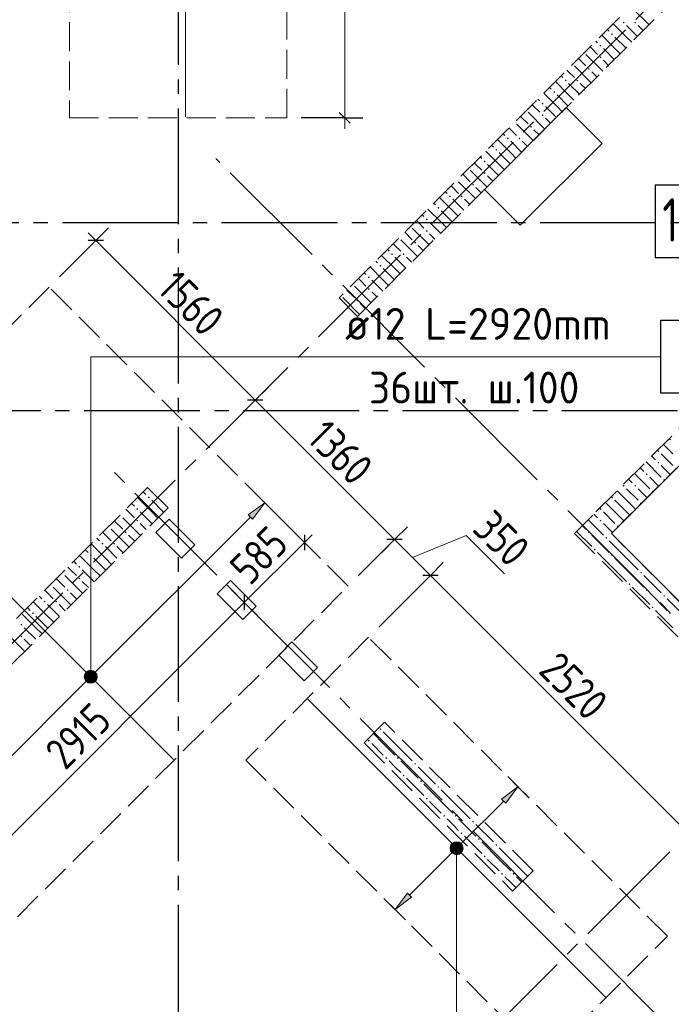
# Model space of a CAD drawing. Header units: millimetres. Extents: x 0 to 43617, y 0 to 59400.
# Tile 14 of 41: x 15229 to 19730, y 20432 to 27233. Entities that reach past the tile are written whole.
import ezdxf

# ---------------------------------------------------------------- set-up
doc = ezdxf.new("R2010")
doc.units = ezdxf.units.MM
doc.linetypes.add('______2', pattern=[270, 200, -70])
doc.linetypes.add('______5', pattern=[1100, 800, -100, 100, -100])
for name, color, linetype, lineweight in [('Standard', 7, 'Continuous', 25), ('ДОП Верх по Х', 7, 'Continuous', 25), ('ЖБ Пилон', 180, 'Continuous', 25), ('Оси', 40, '______5', 18), ('Позиционная метка номер позиции', 7, 'Continuous', 13), ('Примечания', 7, 'Continuous', 25)]:
    doc.layers.add(name, color=color, linetype=linetype, lineweight=lineweight)
doc.layers.add('ЖБ Перекрытие верхний уровень', color=7, linetype='Continuous', lineweight=25, true_color=0xe0e0ff)
doc.layers.add('ЖБ Стена верхний уровень', color=7, linetype='Continuous', lineweight=25, true_color=0x006e00)
doc.styles.add('GOST 2.304-81', font='txt')
doc.styles.add('ISOCPEUR', font='txt')

msp = doc.modelspace()

# ---------------------------------------------------------------- hatches: boundary and pattern name
at = {"layer": 'ДОП Верх по Х', "linetype": 'Continuous', "lineweight": 13, "transparency": 33554687}
for points in [[(16836.5, 23783.4), (16921.4, 23896.5), (16808.2, 23811.7)], [(15683.2, 22704), (15745.8, 22668), (15692.8, 22721)], [(15692.8, 22721), (15755.4, 22684.9), (15709.7, 22730.5)], [(15692.8, 22721), (15745.8, 22668), (15755.4, 22684.9)], [(15709.7, 22730.5), (15755.4, 22684.9), (15755.4, 22704)], [(15709.7, 22730.5), (15755.4, 22704), (15728.8, 22730.5)], [(15728.8, 22730.5), (15755.4, 22704), (15745.8, 22721)], [(15683.2, 22684.9), (15728.8, 22658.4), (15683.2, 22704)], [(15683.2, 22704), (15728.8, 22658.4), (15745.8, 22668)], [(15709.7, 22658.4), (15683.2, 22684.9), (15692.8, 22668)], [(15683.2, 22684.9), (15709.7, 22658.4), (15728.8, 22658.4)], [(18586.5, 21821.4), (18671.3, 21934.5), (18558.2, 21849.6)], [(18211, 21519.8), (18273.6, 21483.7), (18220.5, 21536.7)], [(18211, 21500.7), (18256.6, 21474.2), (18211, 21519.8)], [(18211, 21519.8), (18256.6, 21474.2), (18273.6, 21483.7)], [(18237.5, 21474.2), (18211, 21500.7), (18220.5, 21483.7)], [(18211, 21500.7), (18237.5, 21474.2), (18256.6, 21474.2)], [(18220.5, 21536.7), (18283.1, 21500.7), (18237.5, 21546.3)], [(18220.5, 21536.7), (18273.6, 21483.7), (18283.1, 21500.7)], [(18237.5, 21546.3), (18283.1, 21500.7), (18283.1, 21519.8)], [(18237.5, 21546.3), (18283.1, 21519.8), (18256.6, 21546.3)], [(18256.6, 21546.3), (18283.1, 21519.8), (18273.6, 21536.7)]]:
    msp.add_hatch(color=7, dxfattribs=at).paths.add_polyline_path(points)
msp.add_hatch(color=7, dxfattribs=at).paths.add_polyline_path([(17935.9, 21170.8), (17822.8, 21086), (17907.6, 21199.1)], flags=16)
at = {"layer": 'ЖБ Пилон', "linetype": 'Continuous', "lineweight": 18, "transparency": 33554687}
for points in [[(16114.5, 23933.1), (16121, 23939.6), (16127.5, 23933.1), (16121, 23926.6)], [(15925.5, 23815), (15927.5, 23813.1), (15921, 23806.6), (15919, 23808.5)], [(16034.5, 23853.1), (16040.9, 23859.6), (16047.4, 23853.1), (16040.9, 23846.6)], [(15845.5, 23735), (15847.4, 23733.1), (15840.9, 23726.6), (15839, 23728.5)], [(16034.5, 23773.1), (16040.9, 23779.6), (16047.4, 23773.1), (16040.9, 23766.6)], [(15954.4, 23693.1), (15960.9, 23699.6), (15967.4, 23693.1), (15960.9, 23686.6)], [(15794.5, 23613.1), (15801, 23619.6), (15807.5, 23613.1), (15801, 23606.6)], [(15874.5, 23613.1), (15881, 23619.6), (15887.5, 23613.1), (15881, 23606.6)], [(15714.5, 23533.1), (15721, 23539.6), (15727.5, 23533.1), (15721, 23526.6)], [(15525.5, 23415), (15527.5, 23413.1), (15521, 23406.6), (15519, 23408.5)], [(15634.5, 23453.1), (15640.9, 23459.6), (15647.4, 23453.1), (15640.9, 23446.6)], [(15445.5, 23335), (15447.4, 23333.1), (15440.9, 23326.6), (15439, 23328.5)], [(15634.5, 23373.1), (15640.9, 23379.6), (15647.4, 23373.1), (15640.9, 23366.6)], [(15554.4, 23293.1), (15560.9, 23299.6), (15567.4, 23293.1), (15560.9, 23286.6)], [(15394.5, 23213.1), (15401, 23219.6), (15407.5, 23213.1), (15401, 23206.6)], [(15474.5, 23213.1), (15481, 23219.6), (15487.5, 23213.1), (15481, 23206.6)], [(15314.5, 23133.1), (15321, 23139.6), (15327.5, 23133.1), (15321, 23126.6)], [(15234.5, 23053.1), (15240.9, 23059.6), (15247.4, 23053.1), (15240.9, 23046.6)], [(15234.5, 22973.1), (15240.9, 22979.6), (15247.4, 22973.1), (15240.9, 22966.6)], [(17714.5, 22333.1), (17721, 22339.6), (17727.5, 22333.1), (17721, 22326.6)], [(17634.5, 22253.1), (17640.9, 22259.6), (17647.4, 22253.1), (17640.9, 22246.6)], [(17914.5, 22213.1), (17915.4, 22214.1), (17921.9, 22207.6), (17921, 22206.6)], [(17754.4, 22133.1), (17760.9, 22139.6), (17767.4, 22133.1), (17760.9, 22126.6)], [(17834.5, 22133.1), (17840.9, 22139.6), (17847.4, 22133.1), (17840.9, 22126.6)], [(17954.4, 22093.1), (17960.9, 22099.6), (17967.4, 22093.1), (17960.9, 22086.6)], [(18074.5, 22053.1), (18075.4, 22054.1), (18081.9, 22047.6), (18081, 22046.6)], [(17874.5, 22013.1), (17881, 22019.6), (17887.5, 22013.1), (17881, 22006.6)], [(17994.5, 21973.1), (18001, 21979.6), (18007.5, 21973.1), (18001, 21966.6)], [(18114.5, 21933.1), (18121, 21939.6), (18127.5, 21933.1), (18121, 21926.6)], [(18034.5, 21853.1), (18040.9, 21859.6), (18047.4, 21853.1), (18040.9, 21846.6)], [(18314.5, 21813.1), (18315.4, 21814.1), (18321.9, 21807.6), (18321, 21806.6)], [(18154.4, 21733.1), (18160.9, 21739.6), (18167.4, 21733.1), (18160.9, 21726.6)], [(18234.5, 21733.1), (18240.9, 21739.6), (18247.4, 21733.1), (18240.9, 21726.6)], [(18354.4, 21693.1), (18360.9, 21699.6), (18367.4, 21693.1), (18360.9, 21686.6)], [(18474.5, 21653.1), (18475.4, 21654.1), (18481.9, 21647.6), (18481, 21646.6)], [(18274.5, 21613.1), (18281, 21619.6), (18287.5, 21613.1), (18281, 21606.6)], [(18394.5, 21573.1), (18401, 21579.6), (18407.5, 21573.1), (18401, 21566.6)], [(18514.5, 21533.1), (18521, 21539.6), (18527.4, 21533.1), (18521, 21526.6)], [(18434.5, 21453.1), (18440.9, 21459.6), (18447.4, 21453.1), (18440.9, 21446.6)], [(18714.5, 21413.1), (18715.4, 21414.1), (18721.9, 21407.6), (18721, 21406.6)], [(18554.4, 21333.1), (18560.9, 21339.6), (18567.4, 21333.1), (18560.9, 21326.6)], [(18634.5, 21333.1), (18640.9, 21339.6), (18647.4, 21333.1), (18640.9, 21326.6)]]:
    msp.add_hatch(color=7, dxfattribs=at).paths.add_polyline_path(points, flags=16)
at = {"layer": 'ЖБ Стена верхний уровень', "linetype": 'Continuous', "lineweight": 18, "transparency": 33554687}
for points in [[(19394.5, 27213.1), (19401, 27219.6), (19407.5, 27213.1), (19401, 27206.6)], [(19474.5, 27213.1), (19481, 27219.6), (19487.5, 27213.1), (19481, 27206.6)], [(19314.5, 27133.1), (19321, 27139.6), (19327.4, 27133.1), (19321, 27126.6)], [(19234.5, 27053.1), (19240.9, 27059.6), (19247.4, 27053.1), (19240.9, 27046.6)], [(19234.5, 26973.1), (19240.9, 26979.6), (19247.4, 26973.1), (19240.9, 26966.6)], [(19154.4, 26893.1), (19160.9, 26899.6), (19167.4, 26893.1), (19160.9, 26886.6)], [(18994.5, 26813.1), (19001, 26819.6), (19007.5, 26813.1), (19001, 26806.6)], [(19074.5, 26813.1), (19081, 26819.6), (19087.5, 26813.1), (19081, 26806.6)], [(18914.5, 26733.1), (18921, 26739.6), (18927.4, 26733.1), (18921, 26726.6)], [(18834.5, 26653.1), (18840.9, 26659.6), (18847.4, 26653.1), (18840.9, 26646.6)], [(18834.5, 26573.1), (18840.9, 26579.6), (18847.4, 26573.1), (18840.9, 26566.6)], [(18754.4, 26493.1), (18760.9, 26499.6), (18767.4, 26493.1), (18760.9, 26486.6)], [(18594.5, 26413.1), (18601, 26419.6), (18607.5, 26413.1), (18601, 26406.6)], [(18674.5, 26413.1), (18681, 26419.6), (18687.5, 26413.1), (18681, 26406.6)], [(18514.5, 26333.1), (18521, 26339.6), (18527.4, 26333.1), (18521, 26326.6)], [(18434.5, 26253.1), (18440.9, 26259.6), (18447.4, 26253.1), (18440.9, 26246.6)], [(18434.5, 26173.1), (18440.9, 26179.6), (18447.4, 26173.1), (18440.9, 26166.6)], [(18354.4, 26093.1), (18360.9, 26099.6), (18367.4, 26093.1), (18360.9, 26086.6)], [(18194.5, 26013.1), (18201, 26019.6), (18207.5, 26013.1), (18201, 26006.6)], [(18274.5, 26013.1), (18281, 26019.6), (18287.5, 26013.1), (18281, 26006.6)], [(18114.5, 25933.1), (18121, 25939.6), (18127.5, 25933.1), (18121, 25926.6)], [(18034.5, 25853.1), (18040.9, 25859.6), (18047.4, 25853.1), (18040.9, 25846.6)], [(18034.5, 25773.1), (18040.9, 25779.6), (18047.4, 25773.1), (18040.9, 25766.6)], [(17954.4, 25693.1), (17960.9, 25699.6), (17967.4, 25693.1), (17960.9, 25686.6)], [(17794.5, 25613.1), (17801, 25619.6), (17807.5, 25613.1), (17801, 25606.6)], [(17874.5, 25613.1), (17881, 25619.6), (17887.5, 25613.1), (17881, 25606.6)], [(17714.5, 25533.1), (17721, 25539.6), (17727.5, 25533.1), (17721, 25526.6)], [(17634.5, 25453.1), (17640.9, 25459.6), (17647.4, 25453.1), (17640.9, 25446.6)], [(17634.5, 25373.1), (17640.9, 25379.6), (17647.4, 25373.1), (17640.9, 25366.6)], [(17554.4, 25293.1), (17560.9, 25299.6), (17567.4, 25293.1), (17560.9, 25286.6)], [(19714.5, 24333.1), (19721, 24339.6), (19727.4, 24333.1), (19721, 24326.6)], [(19634.5, 24253.1), (19640.9, 24259.6), (19647.4, 24253.1), (19640.9, 24246.6)], [(19634.5, 24173.1), (19640.9, 24179.6), (19647.4, 24173.1), (19640.9, 24166.6)], [(19554.4, 24093.1), (19560.9, 24099.6), (19567.4, 24093.1), (19560.9, 24086.6)], [(19394.5, 24013.1), (19401, 24019.6), (19407.5, 24013.1), (19401, 24006.6)], [(19474.5, 24013.1), (19481, 24019.6), (19487.5, 24013.1), (19481, 24006.6)], [(19674.5, 24053.1), (19681, 24059.6), (19686.2, 24054.3), (19679.7, 24047.9)], [(19314.5, 23933.1), (19321, 23939.6), (19327.4, 23933.1), (19321, 23926.6)], [(19594.5, 23973.1), (19601, 23979.6), (19606.2, 23974.4), (19599.7, 23967.8)], [(19514.5, 23893.1), (19521, 23899.6), (19526.2, 23894.3), (19519.7, 23887.9)], [(19234.5, 23853.1), (19240.9, 23859.6), (19247.4, 23853.1), (19240.9, 23846.6)], [(19234.5, 23773.1), (19240.9, 23779.6), (19247.4, 23773.1), (19240.9, 23766.6)], [(19354.4, 23733.1), (19360.9, 23739.6), (19366.2, 23734.4), (19359.7, 23727.9)], [(19154.4, 23693.1), (19160.9, 23699.6), (19167.4, 23693.1), (19160.9, 23686.6)], [(19274.5, 23653.1), (19281, 23659.6), (19287.5, 23653.1), (19281, 23646.6)], [(19194.5, 23573.1), (19201, 23579.6), (19207.5, 23573.1), (19201, 23566.6)], [(19314.5, 23533.1), (19321, 23539.6), (19327.4, 23533.1), (19321, 23526.6)], [(19514.5, 23413.1), (19521, 23419.6), (19527.4, 23413.1), (19521, 23406.6)], [(19434.5, 23333.1), (19440.9, 23339.6), (19447.4, 23333.1), (19440.9, 23326.6)], [(19554.4, 23293.1), (19560.9, 23299.6), (19567.4, 23293.1), (19560.9, 23286.6)], [(19674.5, 23253.1), (19681, 23259.6), (19687.5, 23253.1), (19681, 23246.6)], [(19594.5, 23173.1), (19601, 23179.6), (19607.5, 23173.1), (19601, 23166.6)], [(19714.5, 23133.1), (19721, 23139.6), (19727.4, 23133.1), (19721, 23126.6)]]:
    msp.add_hatch(color=7, dxfattribs=at).paths.add_polyline_path(points, flags=16)
at = {"layer": 'Позиционная метка номер позиции', "linetype": 'Continuous', "lineweight": 13, "transparency": 33554687}
for points in [[(15674.3, 22694.5), (15764.3, 22694.5), (15758, 22717)], [(15674.3, 22694.5), (15758, 22717), (15680.6, 22717)], [(15680.6, 22717), (15758, 22717), (15741.8, 22733.2)], [(15680.6, 22717), (15741.8, 22733.2), (15696.8, 22733.2)], [(15696.8, 22733.2), (15741.8, 22733.2), (15719.3, 22739.5)], [(15680.6, 22672), (15764.3, 22694.5), (15674.3, 22694.5)], [(15680.6, 22672), (15758, 22672), (15764.3, 22694.5)], [(15696.8, 22655.8), (15758, 22672), (15680.6, 22672)], [(15696.8, 22655.8), (15741.8, 22655.8), (15758, 22672)], [(15741.8, 22655.8), (15696.8, 22655.8), (15719.3, 22649.5)], [(18285.7, 21532.7), (18208.3, 21532.7), (18202, 21510.2)], [(18285.7, 21532.7), (18202, 21510.2), (18292, 21510.2)], [(18292, 21510.2), (18202, 21510.2), (18208.3, 21487.7)], [(18269.5, 21548.9), (18224.5, 21548.9), (18208.3, 21532.7)], [(18269.5, 21548.9), (18208.3, 21532.7), (18285.7, 21532.7)], [(18292, 21510.2), (18208.3, 21487.7), (18285.7, 21487.7)], [(18224.5, 21548.9), (18269.5, 21548.9), (18247, 21555.2)], [(18285.7, 21487.7), (18208.3, 21487.7), (18224.5, 21471.5)], [(18285.7, 21487.7), (18224.5, 21471.5), (18269.5, 21471.5)], [(18269.5, 21471.5), (18224.5, 21471.5), (18247, 21465.2)]]:
    msp.add_hatch(color=7, dxfattribs=at).paths.add_polyline_path(points)

# ---------------------------------------------------------------- linework, layer by layer
at = {"layer": 'Standard', "color": 7, "linetype": 'Continuous', "lineweight": 25, "transparency": 33554687}
for p, q in [((17511.5, 26517.5), (17436.5, 26592.5)), ((15807.4, 25706.8), (15701.3, 25706.8)), ((16909.6, 24604.6), (16803.5, 24604.6)), ((17195.6, 23675.3), (17195.6, 23569.2)), ((17872.1, 23642), (17766.1, 23642)), ((18119.6, 23394.5), (18013.6, 23394.5)), ((16780.7, 23260.4), (16780.7, 23154.3))]:
    msp.add_line(p, q, dxfattribs=at)
at = {"layer": 'Standard', "color": 251, "linetype": 'Continuous', "lineweight": -3, "true_color": 0x656565, "transparency": 33554687}
for p, q in [((17474, 26555), (17174, 26555)), ((17474, 26555), (17349, 26555)), ((17474, 26555), (17599, 26555)), ((15754.4, 25706.8), (15842.7, 25795.2)), ((15754.4, 25706.8), (15503.5, 25455.9)), ((15754.4, 25706.8), (15666, 25618.4)), ((16856.5, 24604.6), (16944.9, 24693)), ((16856.5, 24604.6), (16768.1, 24516.2)), ((16856.5, 24604.6), (16856.5, 24604.6)), ((17195.6, 23622.3), (17107.3, 23710.7)), ((17819.1, 23642), (17907.5, 23730.4)), ((17195.6, 23622.3), (17284, 23533.9)), ((17819.1, 23642), (17568.2, 23391.1)), ((17819.1, 23642), (17730.7, 23553.6)), ((18066.6, 23394.5), (18155, 23482.9)), ((18066.6, 23394.5), (17709.6, 23037.6)), ((18066.6, 23394.5), (17978.2, 23306.1)), ((16780.7, 23207.4), (16692.3, 23295.7)), ((16780.7, 23207.4), (16869.1, 23119))]:
    msp.add_line(p, q, dxfattribs=at)
at = {"layer": 'Standard', "color": 7, "linetype": 'Continuous', "lineweight": 13, "transparency": 33554687}
for p, q in [((17474, 26555), (17474, 26480)), ((15754.4, 25706.8), (15701.3, 25759.8)), ((16856.5, 24604.6), (15754.4, 25706.8)), ((17819.1, 23642), (16856.5, 24604.6)), ((17195.6, 23622.3), (17248.7, 23675.3)), ((17942.8, 23518.3), (18312.2, 23670)), ((18312.2, 23670), (18577.6, 23404.6)), ((17195.6, 23622.3), (16780.7, 23207.4)), ((18066.6, 23394.5), (17819.1, 23642)), ((19847.6, 21613.5), (18066.6, 23394.5)), ((16780.7, 23207.4), (14720.8, 21147.4))]:
    msp.add_line(p, q, dxfattribs=at)
msp.add_lwpolyline([(17474, 26555), (17474, 27525.2), (17474, 27525.2), (17474, 29130)], dxfattribs=at)
at = {"layer": 'ДОП Верх по Х', "color": 7, "linetype": 'Continuous', "lineweight": 18, "transparency": 33554687}
for p, q in [((16374, 30449), (16374, 26561)), ((14234.9, 24178.8), (16291.2, 22122.6)), ((17218.9, 22538.4), (19275.2, 20482.1))]:
    msp.add_line(p, q, dxfattribs=at)
at = {"layer": 'ДОП Верх по Х', "color": 7, "linetype": 'Continuous', "lineweight": 13, "transparency": 33554687}
msp.add_line((17456.4, 24904.5), (19542.4, 24904.5), dxfattribs=at)
at = {"layer": 'ДОП Верх по Х', "color": 251, "linetype": 'Continuous', "lineweight": 13, "true_color": 0x494949, "transparency": 33554687}
for p, q in [((16921.4, 23896.5), (16850.7, 23967.3)), ((16921.4, 23896.5), (16808.2, 23811.7)), ((16836.5, 23783.4), (16921.4, 23896.5)), ((16921.4, 23896.5), (16992.1, 23825.8)), ((16921.4, 23896.5), (16921.4, 23896.5)), ((16808.2, 23811.7), (16836.5, 23783.4)), ((15740.5, 22715.7), (16822.4, 23797.6)), ((15692.8, 22721), (15692.8, 22721)), ((14545.5, 21520.7), (15698.1, 22673.2)), ((15745.8, 22668), (15745.8, 22668)), ((18671.3, 21934.5), (18600.6, 22005.2)), ((18671.3, 21934.5), (18558.2, 21849.6)), ((18586.5, 21821.4), (18671.3, 21934.5)), ((18671.3, 21934.5), (18742, 21863.8)), ((18671.3, 21934.5), (18671.3, 21934.5)), ((18268.2, 21531.4), (18572.3, 21835.5)), ((18558.2, 21849.6), (18586.5, 21821.4)), ((18220.5, 21536.7), (18220.5, 21536.7)), ((17921.8, 21185), (18225.8, 21489)), ((18273.6, 21483.7), (18273.6, 21483.7)), ((17822.8, 21086), (17752.1, 21156.7)), ((17822.8, 21086), (17907.6, 21199.1)), ((17935.9, 21170.8), (17822.8, 21086)), ((17907.6, 21199.1), (17935.9, 21170.8)), ((17822.8, 21086), (17893.5, 21015.3)), ((17822.8, 21086), (17822.8, 21086))]:
    msp.add_line(p, q, dxfattribs=at)
at = {"layer": 'ДОП Верх по Х', "color": 7, "linetype": 'Continuous', "lineweight": 25, "transparency": 33554687}
for points in [[(19618.1, 25589.8), (20078.1, 25589.8), (20078.1, 26089.8), (19618.1, 26089.8), (19618.1, 25589.8)], [(19656.4, 24654.5), (20116.4, 24654.5), (20116.4, 25154.5), (19656.4, 25154.5), (19656.4, 24654.5)]]:
    msp.add_lwpolyline(points, dxfattribs=at)
at = {"layer": 'ДОП Верх по Х', "color": 251, "linetype": 'Continuous', "lineweight": 13, "true_color": 0x494949, "transparency": 33554687}
for centre in [(15719.3, 22694.5), (18247, 21510.2)]:
    msp.add_circle(centre, 37.5, dxfattribs=at)
at = {"layer": 'ЖБ Перекрытие верхний уровень', "color": 7, "linetype": 'Continuous', "lineweight": 18, "transparency": 33554687}
for p, q in [((22455.7, 26823.8), (19316.1, 23684.2)), ((19005, 26625.8), (18439.3, 26060.1)), ((19252.5, 26378.3), (19005, 26625.8)), ((18686.8, 25812.6), (19252.5, 26378.3)), ((18439.3, 26060.1), (18686.8, 25812.6)), ((16261.4, 23783.2), (16169.5, 23691.3)), ((16438.2, 23606.5), (16261.4, 23783.2)), ((16169.5, 23691.3), (16346.3, 23514.5)), ((19316.1, 23684.2), (20553.6, 22446.8)), ((16346.3, 23514.5), (16438.2, 23606.5)), ((16685.7, 23359), (16593.8, 23267.1)), ((16862.5, 23182.2), (16685.7, 23359)), ((16593.8, 23267.1), (16770.6, 23090.3)), ((16770.6, 23090.3), (16862.5, 23182.2)), ((17110, 22934.7), (17018, 22842.8)), ((17286.7, 22757.9), (17110, 22934.7)), ((17018, 22842.8), (17194.8, 22666)), ((17194.8, 22666), (17286.7, 22757.9))]:
    msp.add_line(p, q, dxfattribs=at)
at = {"layer": 'ЖБ Пилон', "color": 253, "linetype": '______2', "lineweight": 13, "true_color": 0xa0a0a0, "transparency": 33554687}
for p, q in [((16112.9, 24002.4), (14840.1, 22729.7)), ((16254.4, 23861), (16112.9, 24002.4)), ((14981.6, 22588.2), (16254.4, 23861)), ((17749.9, 22379.6), (17608.5, 22238.2)), ((18775.2, 21354.3), (17749.9, 22379.6)), ((17608.5, 22238.2), (18633.8, 21212.9)), ((18633.8, 21212.9), (18775.2, 21354.3))]:
    msp.add_line(p, q, dxfattribs=at)
at = {"layer": 'ЖБ Пилон', "color": 9, "linetype": 'Continuous', "lineweight": 18, "true_color": 0xc7c7c7, "transparency": 33554687}
for p, q in [((16082.3, 23971.8), (16101, 23953.1)), ((16002.3, 23891.8), (16021, 23873.1)), ((16140.9, 23833.1), (16042.3, 23931.8)), ((16140.9, 23913.1), (16221, 23833.1)), ((15981, 23833.1), (15962.3, 23851.8)), ((16021, 23793.1), (15981, 23833.1)), ((16060.9, 23833.1), (16140.9, 23753.1)), ((16140.9, 23833.1), (16183.7, 23790.4)), ((16221, 23833.1), (16223.7, 23830.4)), ((15882.3, 23771.8), (15940.9, 23713.1)), ((15940.9, 23793.1), (16060.9, 23673.1)), ((16060.9, 23753.1), (16103.7, 23710.4)), ((15821, 23673.1), (15802.3, 23691.8)), ((15860.9, 23633.1), (15821, 23673.1)), ((15860.9, 23713.1), (15981, 23593.1)), ((15981, 23673.1), (16023.7, 23630.4)), ((15821, 23513.1), (15722.3, 23611.8)), ((15762.3, 23651.8), (15781, 23633.1)), ((15740.9, 23433.1), (15642.3, 23531.8)), ((15682.3, 23571.8), (15701, 23553.1)), ((15821, 23593.1), (15901, 23513.1)), ((15901, 23593.1), (15943.7, 23550.4)), ((15602.3, 23491.8), (15621, 23473.1)), ((15740.9, 23513.1), (15821, 23433.1)), ((15821, 23513.1), (15863.7, 23470.4)), ((15581, 23433.1), (15562.3, 23451.8)), ((15621, 23393.1), (15581, 23433.1)), ((15660.9, 23433.1), (15740.9, 23353.1)), ((15740.9, 23433.1), (15783.7, 23390.4)), ((15821, 23433.1), (15823.7, 23430.4)), ((15482.3, 23371.8), (15540.9, 23313.1)), ((15540.9, 23393.1), (15660.9, 23273.1)), ((15660.9, 23353.1), (15703.7, 23310.4)), ((15421, 23273.1), (15402.3, 23291.8)), ((15460.9, 23233.1), (15421, 23273.1)), ((15460.9, 23313.1), (15581, 23193.1)), ((15581, 23273.1), (15623.7, 23230.4)), ((15421, 23113.1), (15322.3, 23211.8)), ((15362.3, 23251.8), (15381, 23233.1)), ((15421, 23193.1), (15501, 23113.1)), ((15501, 23193.1), (15543.7, 23150.4)), ((15340.9, 23033.1), (15242.3, 23131.8)), ((15282.3, 23171.8), (15301, 23153.1)), ((15340.9, 23113.1), (15421, 23033.1)), ((15421, 23113.1), (15463.7, 23070.4)), ((15140.9, 22993.1), (15260.9, 22873.1)), ((15260.9, 23033.1), (15340.9, 22953.1)), ((15340.9, 23033.1), (15383.7, 22990.4)), ((15421, 23033.1), (15423.7, 23030.4)), ((15260.9, 22953.1), (15303.7, 22910.4)), ((17740.9, 22313.1), (17821, 22233.1)), ((17740.9, 22233.1), (17672.2, 22301.9)), ((17660.9, 22233.1), (17740.9, 22153.1)), ((17740.9, 22233.1), (17821, 22153.1)), ((17821, 22233.1), (17940.9, 22113.1)), ((17821, 22073.1), (17781, 22113.1)), ((17860.9, 22113.1), (17981, 21993.1)), ((17860.9, 22033.1), (17821, 22073.1)), ((17981, 22073.1), (18101, 21953.1)), ((17901, 21993.1), (18021, 21873.1)), ((18140.9, 21833.1), (18021, 21953.1)), ((18140.9, 21913.1), (18221, 21833.1)), ((18060.9, 21833.1), (18140.9, 21753.1)), ((18140.9, 21833.1), (18221, 21753.1)), ((18221, 21833.1), (18340.9, 21713.1)), ((18221, 21673.1), (18181, 21713.1)), ((18260.9, 21713.1), (18381, 21593.1)), ((18260.9, 21633.1), (18221, 21673.1)), ((18381, 21673.1), (18501, 21553.1)), ((18301, 21593.1), (18421, 21473.1)), ((18540.9, 21433.1), (18421, 21553.1)), ((18540.9, 21513.1), (18621, 21433.1)), ((18460.9, 21433.1), (18540.9, 21353.1)), ((18540.9, 21433.1), (18621, 21353.1)), ((18621, 21433.1), (18737.5, 21316.6)), ((18621, 21273.1), (18581, 21313.1)), ((18660.9, 21313.1), (18697.5, 21276.6)), ((18657.5, 21236.6), (18621, 21273.1))]:
    msp.add_line(p, q, dxfattribs=at)
at = {"layer": 'ЖБ Стена верхний уровень', "color": 251, "linetype": '______2', "lineweight": 13, "true_color": 0x656565, "transparency": 33554687}
for p, q in [((23191.1, 31066.4), (17435.2, 25310.6)), ((17562.5, 25183.3), (23318.4, 30939.2)), ((21069.8, 25692.4), (19188.9, 23811.5)), ((19316.1, 23684.2), (21197, 25565.1)), ((17435.2, 25310.6), (17562.5, 25183.3)), ((19188.9, 23811.5), (19061.6, 23684.2)), ((19061.6, 23684.2), (20426.3, 22319.5)), ((20553.6, 22446.8), (19316.1, 23684.2))]:
    msp.add_line(p, q, dxfattribs=at)
at = {"layer": 'ЖБ Стена верхний уровень', "color": 9, "linetype": 'Continuous', "lineweight": 18, "true_color": 0xc7c7c7, "transparency": 33554687}
for p, q in [((19460.9, 27313.1), (19576.6, 27197.4)), ((19421, 27113.1), (19329.4, 27204.7)), ((19289.4, 27164.7), (19301, 27153.1)), ((19421, 27193.1), (19496.6, 27117.4)), ((19501, 27193.1), (19536.6, 27157.4)), ((19209.4, 27084.7), (19221, 27073.1)), ((19340.9, 27033.1), (19249.4, 27124.7)), ((19340.9, 27113.1), (19416.6, 27037.4)), ((19421, 27113.1), (19456.6, 27077.4)), ((19181, 27033.1), (19169.4, 27044.7)), ((19221, 26993.1), (19181, 27033.1)), ((19260.9, 27033.1), (19336.6, 26957.4)), ((19340.9, 27033.1), (19376.6, 26997.4)), ((19089.4, 26964.7), (19140.9, 26913.1)), ((19140.9, 26993.1), (19256.6, 26877.4)), ((19260.9, 26953.1), (19296.6, 26917.4)), ((19021, 26873.1), (19009.4, 26884.7)), ((19060.9, 26833.1), (19021, 26873.1)), ((19060.9, 26913.1), (19176.6, 26797.4)), ((19181, 26873.1), (19216.6, 26837.4)), ((19021, 26713.1), (18929.4, 26804.7)), ((18969.4, 26844.7), (18981, 26833.1)), ((18889.4, 26764.7), (18901, 26753.1)), ((19021, 26793.1), (19096.6, 26717.4)), ((19101, 26793.1), (19136.6, 26757.4)), ((18809.4, 26684.7), (18821, 26673.1)), ((18940.9, 26633.1), (18849.4, 26724.7)), ((18940.9, 26713.1), (19016.6, 26637.4)), ((19021, 26713.1), (19056.6, 26677.4)), ((18740.9, 26593.1), (18856.6, 26477.4)), ((18781, 26633.1), (18769.4, 26644.7)), ((18821, 26593.1), (18781, 26633.1)), ((18860.9, 26633.1), (18936.6, 26557.4)), ((18940.9, 26633.1), (18976.6, 26597.4)), ((18689.4, 26564.7), (18740.9, 26513.1)), ((18860.9, 26553.1), (18896.6, 26517.4)), ((18621, 26473.1), (18609.4, 26484.7)), ((18660.9, 26433.1), (18621, 26473.1)), ((18660.9, 26513.1), (18776.6, 26397.4)), ((18781, 26473.1), (18816.6, 26437.4)), ((18621, 26313.1), (18529.4, 26404.7)), ((18569.4, 26444.7), (18581, 26433.1)), ((18621, 26393.1), (18696.6, 26317.4)), ((18701, 26393.1), (18736.6, 26357.4)), ((18540.9, 26233.1), (18449.4, 26324.7)), ((18489.4, 26364.7), (18501, 26353.1)), ((18409.4, 26284.7), (18421, 26273.1)), ((18540.9, 26313.1), (18616.6, 26237.4)), ((18621, 26313.1), (18656.6, 26277.4)), ((18340.9, 26193.1), (18456.6, 26077.4)), ((18381, 26233.1), (18369.4, 26244.7)), ((18421, 26193.1), (18381, 26233.1)), ((18460.9, 26233.1), (18536.6, 26157.4)), ((18540.9, 26233.1), (18576.6, 26197.4)), ((18289.4, 26164.7), (18340.9, 26113.1)), ((18460.9, 26153.1), (18496.6, 26117.4)), ((18221, 26073.1), (18209.4, 26084.7)), ((18260.9, 26033.1), (18221, 26073.1)), ((18260.9, 26113.1), (18376.6, 25997.4)), ((18381, 26073.1), (18416.6, 26037.4)), ((18221, 25913.1), (18129.4, 26004.7)), ((18169.4, 26044.7), (18181, 26033.1)), ((18221, 25993.1), (18296.6, 25917.4)), ((18301, 25993.1), (18336.6, 25957.4)), ((18140.9, 25833.1), (18049.4, 25924.7)), ((18089.4, 25964.7), (18101, 25953.1)), ((18140.9, 25913.1), (18216.6, 25837.4)), ((18221, 25913.1), (18256.6, 25877.4)), ((17981, 25833.1), (17969.4, 25844.7)), ((18009.4, 25884.7), (18021, 25873.1)), ((17940.9, 25793.1), (18056.6, 25677.4)), ((18021, 25793.1), (17981, 25833.1)), ((18060.9, 25833.1), (18136.6, 25757.4)), ((18140.9, 25833.1), (18176.6, 25797.4)), ((17860.9, 25713.1), (17976.6, 25597.4)), ((17889.4, 25764.7), (17940.9, 25713.1)), ((18060.9, 25753.1), (18096.6, 25717.4)), ((17769.4, 25644.7), (17781, 25633.1)), ((17821, 25673.1), (17809.4, 25684.7)), ((17860.9, 25633.1), (17821, 25673.1)), ((17981, 25673.1), (18016.6, 25637.4)), ((17821, 25513.1), (17729.4, 25604.7)), ((17821, 25593.1), (17896.6, 25517.4)), ((17901, 25593.1), (17936.6, 25557.4)), ((17740.9, 25433.1), (17649.4, 25524.7)), ((17689.4, 25564.7), (17701, 25553.1)), ((17740.9, 25513.1), (17816.7, 25437.4)), ((17821, 25513.1), (17856.6, 25477.4)), ((17581, 25433.1), (17569.4, 25444.7)), ((17609.4, 25484.7), (17621, 25473.1)), ((17540.9, 25393.1), (17656.6, 25277.4)), ((17621, 25393.1), (17581, 25433.1)), ((17660.9, 25433.1), (17736.6, 25357.4)), ((17740.9, 25433.1), (17776.6, 25397.4)), ((17460.9, 25313.1), (17576.6, 25197.4)), ((17489.4, 25364.7), (17540.9, 25313.1)), ((17660.9, 25353.1), (17696.6, 25317.4)), ((17581, 25273.1), (17616.6, 25237.4)), ((19740.9, 24233.1), (19675.7, 24298.4)), ((19621, 24193.1), (19595.7, 24218.4)), ((19660.9, 24233.1), (19740.9, 24153.1)), ((19555.7, 24178.4), (19660.9, 24073.1)), ((19660.9, 24153.1), (19723, 24091.1)), ((19475.7, 24098.4), (19581, 23993.1)), ((19515.7, 24138.4), (19540.9, 24113.1)), ((19460.9, 24033.1), (19435.7, 24058.4)), ((19581, 24073.1), (19643, 24011.1)), ((19421, 23913.1), (19355.7, 23978.4)), ((19421, 23993.1), (19501, 23913.1)), ((19501, 23993.1), (19563, 23931.1)), ((19340.9, 23833.1), (19275.7, 23898.4)), ((19340.9, 23913.1), (19421, 23833.1)), ((19421, 23913.1), (19483, 23851.1)), ((19221, 23793.1), (19195.7, 23818.4)), ((19260.9, 23833.1), (19340.9, 23753.1)), ((19340.9, 23833.1), (19403, 23771.1)), ((19421, 23833.1), (19443, 23811.1)), ((19115.7, 23738.4), (19140.9, 23713.1)), ((19155.7, 23778.4), (19260.9, 23673.1)), ((19260.9, 23753.1), (19323, 23691.1)), ((19075.7, 23698.4), (19181, 23593.1)), ((19181, 23673.1), (19301, 23553.1)), ((19421, 23513.1), (19301, 23633.1)), ((19340.9, 23433.1), (19221, 23553.1)), ((19340.9, 23513.1), (19421, 23433.1)), ((19421, 23513.1), (19501, 23433.1)), ((19340.9, 23433.1), (19421, 23353.1)), ((19421, 23433.1), (19540.9, 23313.1)), ((19540.9, 23393.1), (19660.9, 23273.1)), ((19460.9, 23313.1), (19581, 23193.1)), ((19581, 23273.1), (19701, 23153.1)), ((19821, 23113.1), (19701, 23233.1)), ((19740.9, 23033.1), (19621, 23153.1))]:
    msp.add_line(p, q, dxfattribs=at)
at = {"layer": 'Оси', "color": 8, "linetype": '______5', "lineweight": -3, "transparency": 33554687}
for p, q in [((16324, 57420), (16324, 7100)), ((9515.6, 17263.7), (28171.9, 35920)), ((12153.1, 13919.1), (31163, 32929)), ((23471.2, 19387.8), (16584.2, 26274.8)), ((29524, 25830), (3600, 25830)), ((34074, 24530), (3600, 24530)), ((34074, 24530), (3600, 24530)), ((22035.7, 17952.3), (15819.6, 24168.5))]:
    msp.add_line(p, q, dxfattribs=at)
at = {"layer": 'Позиционная метка номер позиции', "color": 7, "linetype": 'Continuous', "lineweight": 13, "transparency": 33554687}
for p, q in [((15719.3, 22739.5), (15719.3, 22739.5)), ((15674.3, 22694.5), (15674.3, 22694.5)), ((15719.3, 22649.5), (15719.3, 22649.5)), ((15764.3, 22694.5), (15764.3, 22694.5)), ((18202, 21510.2), (18202, 21510.2)), ((18247, 21555.2), (18247, 21555.2)), ((18292, 21510.2), (18292, 21510.2)), ((18247, 21465.2), (18247, 21465.2))]:
    msp.add_line(p, q, dxfattribs=at)
for points in [[(15719.3, 22694.5), (15719.3, 24904.5), (19656.4, 24904.5)], [(18247, 21510.2), (18247, 19884.7), (15747, 19884.7)]]:
    msp.add_lwpolyline(points, dxfattribs=at)
for centre in [(15719.3, 22694.5), (18247, 21510.2)]:
    msp.add_circle(centre, 45, dxfattribs=at)
at = {"layer": 'Примечания', "color": 7, "linetype": '______2', "lineweight": 18, "transparency": 33554687}
for p, q in [((15574, 30455), (15574, 26555)), ((17074, 26555), (17074, 30455)), ((15574, 26555), (17074, 26555)), ((15432.7, 25385.2), (12957.9, 22910.3)), ((17497.5, 23320.4), (15432.7, 25385.2)), ((15022.6, 20845.5), (17497.5, 23320.4)), ((17638.9, 22966.9), (16790.4, 22118.3)), ((19703.7, 20902.1), (17638.9, 22966.9)), ((16790.4, 22118.3), (18855.2, 20053.6)), ((18855.2, 20053.6), (19703.7, 20902.1))]:
    msp.add_line(p, q, dxfattribs=at)

# ---------------------------------------------------------------- texts
at = {"layer": 'Standard', "color": 7, "linetype": 'Continuous', "lineweight": 25, "transparency": 33554687, "char_height": 220, "attachment_point": 7, "style": 'GOST 2.304-81'}
for s, insert, width, rotation in [('1560', (16169.4, 25362.5), 610.167, 315), ('1360', (17201.8, 24330.1), 610.171, 315), ('350', (18347.6, 23705.4), 500.825, 315), ('585', (16820.2, 23317.5), 500.821, 45), ('2520', (18804.5, 22727.4), 657.05, 315), ('2915', (15544, 22041.4), 610.162, 45)]:
    msp.add_mtext(s, dxfattribs=dict(at, insert=insert, width=width, rotation=rotation))
at = {"layer": 'ДОП Верх по Х', "color": 7, "linetype": 'Continuous', "lineweight": 13, "transparency": 33554687, "attachment_point": 7, "style": 'ISOCPEUR'}
for s, insert, char_height, width in [('\\W0.75;17', (19668.1, 25699.8), 300, 472.272), ('\\W0.96;ø12 L=2920mm ', (17476.4, 25021.8), 220, 2150.516), ('\\W0.95;36шт. ш.100 ', (17641.4, 24581.8), 220, 1819.906)]:
    msp.add_mtext(s, dxfattribs=dict(at, insert=insert, char_height=char_height, width=width))

doc.saveas('drawing.dxf')
